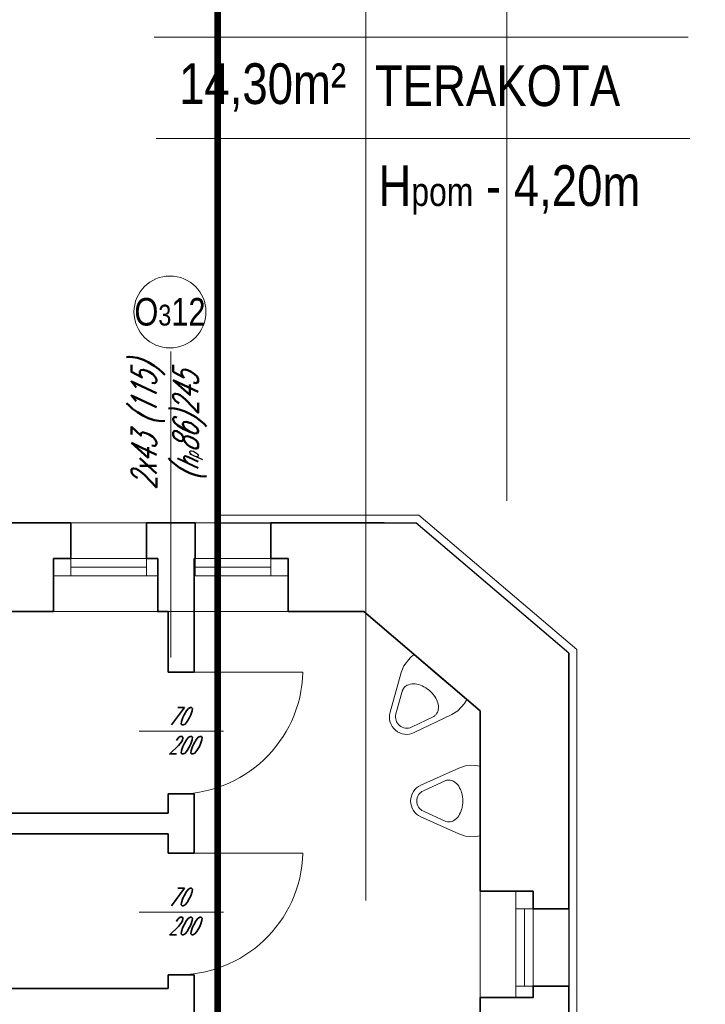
# Model space of a CAD drawing. Header units: millimetres. Extents: x 402 to 79005, y -7782 to 89952.
# Tile 98 of 256: x 25677 to 26071, y 22468 to 23034. Entities that reach past the tile are written whole.
import ezdxf

# ---------------------------------------------------------------- set-up
doc = ezdxf.new("R2010")
doc.units = ezdxf.units.MM
doc.header["$LTSCALE"] = 10
doc.linetypes.add('DASHED', pattern=[19.05, 12.7, -6.35])
doc.layers.get('0').update_dxf_attribs({"lineweight": 0})
doc.layers.get('Defpoints').update_dxf_attribs({"color": 253})
for name, color, linetype, lineweight in [('01 parter - ściany', 253, 'Continuous', 35), ('03-01_okna', 253, 'Continuous', 15), ('03_drzwi', 253, 'Continuous', 15), ('04-1_widok', 253, 'Continuous', 5), ('05-01_wymiary', 253, 'Continuous', 5), ('05-03_opis', 253, 'Continuous', 5), ('07_wyposażenie', 253, 'Continuous', 5), ('0_A_GRANICA OPRACOWANIA', 1, 'Continuous', 0), ('0_A_ŚCIANY ', 253, 'Continuous', 30)]:
    doc.layers.add(name, color=color, linetype=linetype, lineweight=lineweight)
doc.styles.add('ariel', font='ARIAL.TTF', dxfattribs={"width": 0.8})
doc.styles.add('ariel_wym', font='simplex.shx', dxfattribs={"width": 0.65, "oblique": 25})
doc.dimstyles.new('ariel 50', dxfattribs={"dimtxt": 15, "dimasz": 10, "dimexe": 10, "dimexo": 0, "dimgap": 5, "dimtad": 1, "dimdec": 1, "dimrnd": 0.5, "dimtxsty": 'ariel_wym', "dimblk": 'ARCHTICK', "dimcen": 2.5, "dimdle": 15, "dimazin": 0, "dimtfac": 1, "dimtdec": 1, "dimtix": 1, "dimtmove": 0, "dimatfit": 3, "dimldrblk": 'DOT', "dimfxl": 0, "dimarcsym": 0})

# ---------------------------------------------------------------- blocks, each defined once
blk = doc.blocks.new('_ArchTick')
at = {"color": 0, "linetype": 'ByBlock', "const_width": 0.15}
blk.add_lwpolyline([(-0.5, -0.5), (0.5, 0.5)], dxfattribs=at)
blk = doc.blocks.new('*D2090')
at = {"layer": '05-01_wymiary', "color": 0, "lineweight": -2}
for p, q in [((25886.35, 23141.57), (25886.35, 23191.57)), ((25957, 23141.57), (25957, 23191.57)), ((25972, 23181.57), (25871.35, 23181.57))]:
    blk.add_line(p, q, dxfattribs=at)
at = {"layer": 'Defpoints', "color": 0, "lineweight": 0}
for p in [(25886.35, 23181.57), (25886.35, 22744.64), (25957, 22657.31)]:
    blk.add_point(p, dxfattribs=at)
at = {"layer": '05-01_wymiary', "color": 0, "lineweight": -2, "xscale": 10, "yscale": 10, "zscale": 10, "rotation": 180}
blk.add_blockref('_ArchTick', (25886.35, 23181.57), dxfattribs=at)
at = {"layer": '05-01_wymiary', "color": 0, "lineweight": -2, "xscale": 10, "yscale": 10, "zscale": 10}
blk.add_blockref('_ArchTick', (25957, 23181.57), dxfattribs=at)
at = {"layer": '05-01_wymiary', "color": 0, "insert": (25921.67, 23195.5), "char_height": 15, "attachment_point": 5, "style": 'ariel_wym'}
blk.add_mtext('70,5', dxfattribs=at)
blk = doc.blocks.new('_Dot')
at = {"color": 0, "linetype": 'ByBlock', "lineweight": -2}
blk.add_line((-0.5, 0), (-1, 0), dxfattribs=at)
at = {"color": 0, "linetype": 'ByBlock', "const_width": 0.5}
blk.add_lwpolyline([(-0.25, 0, 1), (0.25, 0, 1)], format="xyb", close=True, dxfattribs=at)
blk = doc.blocks.new('*D2091')
at = {"layer": '05-01_wymiary', "color": 0, "lineweight": -2}
for p, q in [((25831.21, 23141.57), (25831.21, 23191.57)), ((25886.35, 23141.57), (25886.35, 23191.57)), ((25901.35, 23181.57), (25816.21, 23181.57))]:
    blk.add_line(p, q, dxfattribs=at)
at = {"layer": 'Defpoints', "color": 0, "lineweight": 0}
for p in [(25831.21, 23181.57), (25886.35, 22744.64), (25831.21, 22693.61)]:
    blk.add_point(p, dxfattribs=at)
at = {"layer": '05-01_wymiary', "color": 0, "lineweight": -2, "xscale": 10, "yscale": 10, "zscale": 10, "rotation": 180}
blk.add_blockref('_ArchTick', (25831.21, 23181.57), dxfattribs=at)
at = {"layer": '05-01_wymiary', "color": 0, "lineweight": -2, "xscale": 10, "yscale": 10, "zscale": 10}
blk.add_blockref('_ArchTick', (25886.35, 23181.57), dxfattribs=at)
at = {"layer": '05-01_wymiary', "color": 0, "insert": (25858.78, 23194.07), "char_height": 15, "attachment_point": 5, "style": 'ariel_wym'}
blk.add_mtext('55', dxfattribs=at)
blk = doc.blocks.new('*D2092')
at = {"layer": '05-01_wymiary', "color": 0, "lineweight": -2}
for p, q in [((25696.31, 23141.57), (25696.31, 23191.57)), ((25831.21, 23141.57), (25831.21, 23191.57)), ((25846.21, 23181.57), (25681.31, 23181.57))]:
    blk.add_line(p, q, dxfattribs=at)
at = {"layer": 'Defpoints', "color": 0, "lineweight": 0}
for p in [(25696.31, 23181.57), (25696.31, 22693.61), (25831.21, 22693.61)]:
    blk.add_point(p, dxfattribs=at)
at = {"layer": '05-01_wymiary', "color": 0, "lineweight": -2, "xscale": 10, "yscale": 10, "zscale": 10, "rotation": 180}
blk.add_blockref('_ArchTick', (25696.31, 23181.57), dxfattribs=at)
at = {"layer": '05-01_wymiary', "color": 0, "lineweight": -2, "xscale": 10, "yscale": 10, "zscale": 10}
blk.add_blockref('_ArchTick', (25831.21, 23181.57), dxfattribs=at)
at = {"layer": '05-01_wymiary', "color": 0, "insert": (25763.76, 23194.07), "char_height": 15, "attachment_point": 5, "style": 'ariel_wym'}
blk.add_mtext('135', dxfattribs=at)
blk = doc.blocks.new('*D2093')
at = {"layer": '05-01_wymiary', "color": 0, "lineweight": -2}
for p, q in [((25460.38, 23141.57), (25460.38, 23191.57)), ((25696.31, 23141.57), (25696.31, 23191.57)), ((25711.31, 23181.57), (25445.38, 23181.57))]:
    blk.add_line(p, q, dxfattribs=at)
at = {"layer": 'Defpoints', "color": 0, "lineweight": 0}
for p in [(25460.38, 23181.57), (25460.38, 22693.61), (25696.31, 22693.61)]:
    blk.add_point(p, dxfattribs=at)
at = {"layer": '05-01_wymiary', "color": 0, "lineweight": -2, "xscale": 10, "yscale": 10, "zscale": 10, "rotation": 180}
blk.add_blockref('_ArchTick', (25460.38, 23181.57), dxfattribs=at)
at = {"layer": '05-01_wymiary', "color": 0, "lineweight": -2, "xscale": 10, "yscale": 10, "zscale": 10}
blk.add_blockref('_ArchTick', (25696.31, 23181.57), dxfattribs=at)
at = {"layer": '05-01_wymiary', "color": 0, "insert": (25578.34, 23194.07), "char_height": 15, "attachment_point": 5, "style": 'ariel_wym'}
blk.add_mtext('236', dxfattribs=at)
blk = doc.blocks.new('*D2111')
at = {"layer": '05-01_wymiary', "color": 0, "lineweight": -2}
for p, q in [((25857.26, 23172.33), (25851.55, 23222.01)), ((25894.94, 23176.67), (25889.23, 23226.34)), ((25905.27, 23218.12), (25837.79, 23210.36))]:
    blk.add_line(p, q, dxfattribs=at)
at = {"layer": 'Defpoints', "color": 0, "lineweight": 0}
for p in [(25852.69, 23212.07), (25954.54, 22658.75), (25920.91, 22619.25)]:
    blk.add_point(p, dxfattribs=at)
at = {"layer": '05-01_wymiary', "color": 0, "lineweight": -2, "xscale": 10, "yscale": 10, "zscale": 10}
for p, rotation in [((25890.37, 23216.41), 6.564174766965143), ((25852.69, 23212.07), 186.5641747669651)]:
    blk.add_blockref('_ArchTick', p, dxfattribs=dict(at, rotation=rotation))
at = {"layer": '05-01_wymiary', "color": 0, "insert": (25870.1, 23226.66), "char_height": 15, "attachment_point": 5, "rotation": 6.5642, "style": 'ariel_wym'}
blk.add_mtext('38', dxfattribs=at)
blk = doc.blocks.new('*D2112')
at = {"layer": '05-01_wymiary', "color": 0, "lineweight": -2}
for p, q in [((25777.21, 23234.97), (25777.21, 23284.97)), ((25823.71, 23234.97), (25823.71, 23284.97)), ((25838.71, 23274.97), (25762.21, 23274.97))]:
    blk.add_line(p, q, dxfattribs=at)
at = {"layer": 'Defpoints', "color": 0, "lineweight": 0}
for p in [(25777.21, 23274.97), (25823.71, 22737.01), (25777.21, 22693.61)]:
    blk.add_point(p, dxfattribs=at)
at = {"layer": '05-01_wymiary', "color": 0, "lineweight": -2, "xscale": 10, "yscale": 10, "zscale": 10, "rotation": 180}
blk.add_blockref('_ArchTick', (25777.21, 23274.97), dxfattribs=at)
at = {"layer": '05-01_wymiary', "color": 0, "lineweight": -2, "xscale": 10, "yscale": 10, "zscale": 10}
blk.add_blockref('_ArchTick', (25823.71, 23274.97), dxfattribs=at)
at = {"layer": '05-01_wymiary', "color": 0, "insert": (25800.46, 23288.9), "char_height": 15, "attachment_point": 5, "style": 'ariel_wym'}
blk.add_mtext('46,5', dxfattribs=at)
blk = doc.blocks.new('*D2113')
at = {"layer": '05-01_wymiary', "color": 0, "lineweight": -2}
for p, q in [((25762.21, 23191.57), (25762.21, 23241.57)), ((25777.21, 23191.57), (25777.21, 23241.57)), ((25762.21, 23231.57), (25752.21, 23231.57)), ((25777.21, 23231.57), (25762.21, 23231.57)), ((25777.21, 23231.57), (25787.21, 23231.57))]:
    blk.add_line(p, q, dxfattribs=at)
at = {"layer": 'Defpoints', "color": 0, "lineweight": 0}
for p in [(25762.21, 23231.57), (25762.21, 22693.61), (25777.21, 22693.61)]:
    blk.add_point(p, dxfattribs=at)
at = {"layer": '05-01_wymiary', "color": 0, "lineweight": -2, "xscale": 10, "yscale": 10, "zscale": 10}
blk.add_blockref('_ArchTick', (25762.21, 23231.57), dxfattribs=at)
at = {"layer": '05-01_wymiary', "color": 0, "lineweight": -2, "xscale": 10, "yscale": 10, "zscale": 10, "rotation": 180}
blk.add_blockref('_ArchTick', (25777.21, 23231.57), dxfattribs=at)
at = {"layer": '05-01_wymiary', "color": 0, "insert": (25769.71, 23244.07), "char_height": 15, "attachment_point": 5, "style": 'ariel_wym'}
blk.add_mtext('15', dxfattribs=at)
blk = doc.blocks.new('*D2114')
at = {"layer": '05-01_wymiary', "color": 0, "lineweight": -2}
for p, q in [((25615.37, 23191.57), (25615.37, 23241.57)), ((25762.21, 23191.57), (25762.21, 23241.57)), ((25777.21, 23231.57), (25600.37, 23231.57))]:
    blk.add_line(p, q, dxfattribs=at)
at = {"layer": 'Defpoints', "color": 0, "lineweight": 0}
for p in [(25615.37, 23231.57), (25615.37, 22693.61), (25762.21, 22693.61)]:
    blk.add_point(p, dxfattribs=at)
at = {"layer": '05-01_wymiary', "color": 0, "lineweight": -2, "xscale": 10, "yscale": 10, "zscale": 10, "rotation": 180}
blk.add_blockref('_ArchTick', (25615.37, 23231.57), dxfattribs=at)
at = {"layer": '05-01_wymiary', "color": 0, "lineweight": -2, "xscale": 10, "yscale": 10, "zscale": 10}
blk.add_blockref('_ArchTick', (25762.21, 23231.57), dxfattribs=at)
at = {"layer": '05-01_wymiary', "color": 0, "insert": (25688.79, 23244.07), "char_height": 15, "attachment_point": 5, "style": 'ariel_wym'}
blk.add_mtext('147', dxfattribs=at)
blk = doc.blocks.new('*D2126')
at = {"layer": '05-01_wymiary', "color": 0, "lineweight": -2}
for p, q in [((23841.38, 23228.65), (23841.38, 23278.65)), ((25957, 23228.65), (25957, 23278.65)), ((25972, 23268.65), (23826.38, 23268.65))]:
    blk.add_line(p, q, dxfattribs=at)
at = {"layer": 'Defpoints', "color": 0}
for p in [(23841.38, 23268.65), (23841.38, 22657.31), (25957, 22657.31)]:
    blk.add_point(p, dxfattribs=at)
at = {"layer": '05-01_wymiary', "color": 0, "lineweight": -2, "xscale": 10, "yscale": 10, "zscale": 10, "rotation": 180}
blk.add_blockref('_ArchTick', (23841.38, 23268.65), dxfattribs=at)
at = {"layer": '05-01_wymiary', "color": 0, "lineweight": -2, "xscale": 10, "yscale": 10, "zscale": 10}
blk.add_blockref('_ArchTick', (25957, 23268.65), dxfattribs=at)
at = {"layer": '05-01_wymiary', "color": 0, "insert": (24899.19, 23282.58), "char_height": 15, "attachment_point": 5, "style": 'ariel_wym'}
blk.add_mtext('2115,5', dxfattribs=at)

msp = doc.modelspace()

# ---------------------------------------------------------------- linework, layer by layer
at = {"layer": '01 parter - ściany'}
for p, q in [((25460.38, 22744.61), (25696.31, 22744.61)), ((25831.21, 22744.61), (25886.35, 22744.64)), ((25696.31, 22693.61), (25696.31, 22724.11)), ((25777.21, 22658.69), (25777.21, 22724.11)), ((25831.21, 22724.11), (25831.21, 22693.61)), ((25696.31, 22693.61), (25615.37, 22693.61)), ((25762.21, 22658.69), (25762.21, 22693.61)), ((25874.67, 22693.61), (25831.21, 22693.61)), ((25874.67, 22693.61), (25941.65, 22636.59)), ((25777.21, 22658.69), (25762.21, 22658.69)), ((25941.65, 22636.59), (25941.65, 22532.69)), ((25777.21, 22588.69), (25762.21, 22588.69)), ((25762.21, 22577.69), (25762.21, 22588.69)), ((25777.21, 22588.69), (25777.21, 22554.69)), ((25762.21, 22577.69), (25615.37, 22577.69)), ((25762.21, 22565.69), (25615.37, 22565.69)), ((25762.21, 22554.69), (25762.21, 22565.69)), ((25777.21, 22554.69), (25762.21, 22554.69)), ((25941.65, 22532.69), (25972.15, 22532.69)), ((25762.21, 22476.69), (25762.21, 22484.69)), ((25762.21, 22484.69), (25777.21, 22484.69)), ((25777.21, 22484.69), (25777.21, 22455.69)), ((25762.21, 22476.69), (25615.37, 22476.69))]:
    msp.add_line(p, q, dxfattribs=at)
for points in [[(25696.31, 22724.11), (25706.31, 22724.11), (25706.31, 22744.61), (25696.31, 22744.61)], [(25762.21, 22693.61), (25756.26, 22693.61), (25756.26, 22724.11), (25749.76, 22724.11), (25749.76, 22744.61), (25777.76, 22744.61), (25777.76, 22724.11), (25777.21, 22724.11)], [(25831.21, 22724.11), (25821.21, 22724.11), (25821.21, 22744.61), (25831.21, 22744.61)], [(25972.15, 22532.69), (25972.15, 22522.69), (25992.65, 22522.69), (25992.65, 22669.69)]]:
    msp.add_lwpolyline(points, dxfattribs=at)
msp.add_lwpolyline([(25941.65, 22471.69), (25972.15, 22471.69), (25972.15, 22478.19), (25992.65, 22478.19), (25992.65, 22450.19), (25972.15, 22450.19), (25972.15, 22456.69), (25941.65, 22456.69)], close=True, dxfattribs=at)
at = {"layer": '03-01_okna', "linetype": 'Continuous', "lineweight": 0}
for p, q in [((25696.31, 22744.61), (25831.21, 22744.61)), ((25696.31, 22724.11), (25756.26, 22724.11)), ((25706.31, 22714.11), (25706.31, 22724.11)), ((25749.76, 22714.11), (25749.76, 22724.11)), ((25777.21, 22724.11), (25831.21, 22724.11)), ((25777.76, 22714.11), (25777.76, 22724.11)), ((25821.21, 22714.11), (25821.21, 22724.11)), ((25706.31, 22719.11), (25749.76, 22719.11)), ((25777.76, 22719.11), (25821.21, 22719.11)), ((25696.31, 22714.11), (25756.26, 22714.11)), ((25777.21, 22714.11), (25831.21, 22714.11)), ((25992.65, 22669.69), (25992.65, 22471.69)), ((25962.15, 22532.69), (25962.15, 22522.69)), ((25972.15, 22532.69), (25972.15, 22471.69)), ((25962.15, 22525.79), (25962.15, 22471.69)), ((25962.15, 22522.69), (25972.15, 22522.69)), ((25967.15, 22522.69), (25967.15, 22478.19)), ((25962.15, 22478.19), (25972.15, 22478.19)), ((25992.65, 22471.69), (25992.65, 22301.69))]:
    msp.add_line(p, q, dxfattribs=at)
at = {"layer": '03_drzwi'}
for p, q in [((25769.71, 22658.69), (25839.71, 22658.69)), ((25745.47, 22624.75), (25793.95, 22624.75)), ((25769.71, 22554.69), (25839.71, 22554.69)), ((25745.47, 22520.75), (25793.95, 22520.75))]:
    msp.add_line(p, q, dxfattribs=at)
for centre in [(25767.72, 22660.68), (25767.72, 22556.68)]:
    msp.add_arc(centre, 72.02, 268.4158, 358.4158, dxfattribs=at)
at = {"layer": '04-1_widok'}
for p, q in [((25831.21, 22693.61), (25696.31, 22693.61)), ((25941.65, 22532.69), (25941.65, 22471.69)), ((25941.65, 22471.69), (25941.65, 22301.69))]:
    msp.add_line(p, q, dxfattribs=at)
at = {"layer": '05-01_wymiary'}
msp.add_line((25957, 23278.65), (25957, 22757.31), dxfattribs=at)
at = {"layer": '05-03_opis'}
for p, q in [((25875.9, 23084.66), (25875.9, 22527.45)), ((25754.18, 23023.99), (26061.2, 23023.99)), ((25755.25, 22965.64), (26062.29, 22965.64))]:
    msp.add_line(p, q, dxfattribs=at)
at = {"layer": '05-03_opis', "lineweight": 0}
msp.add_line((25763.76, 22667.23), (25763.76, 22843.25), dxfattribs=at)
msp.add_circle((25763.26, 22865.94), 20.69, dxfattribs=at)
at = {"layer": '07_wyposażenie', "ltscale": 2}
for p, q in [((25897.71, 22662.41), (25901.33, 22666.98)), ((25901.33, 22666.98), (25903.47, 22668.92)), ((25903.47, 22668.92), (25918.7, 22655.96)), ((25896.24, 22658.64), (25897.71, 22662.41)), ((25889.8, 22635.67), (25896.24, 22658.64)), ((25918.7, 22655.96), (25933.94, 22642.98)), ((25893.21, 22634.71), (25897.05, 22648.38)), ((25932.58, 22640.78), (25928.71, 22636.42)), ((25932.58, 22640.78), (25933.94, 22642.98)), ((25915.01, 22633.32), (25902.23, 22627.15)), ((25925.26, 22634.32), (25903.77, 22623.96)), ((25928.71, 22636.42), (25925.26, 22634.32)), ((25929.28, 22603.57), (25933.11, 22604.87)), ((25933.11, 22604.87), (25938.94, 22605.03)), ((25938.94, 22605.03), (25941.65, 22604.64)), ((25941.65, 22604.64), (25941.65, 22584.64)), ((25907.53, 22593.75), (25929.28, 22603.57)), ((25908.99, 22590.52), (25921.93, 22596.36)), ((25941.65, 22584.64), (25941.65, 22564.64)), ((25921.93, 22572.92), (25908.99, 22578.76)), ((25929.28, 22565.71), (25907.53, 22575.52)), ((25933.11, 22564.41), (25929.28, 22565.71)), ((25938.94, 22564.25), (25933.11, 22564.41)), ((25938.94, 22564.25), (25941.65, 22564.64))]:
    msp.add_line(p, q, dxfattribs=at)
for centre, radius, start, end in [((25902.11, 22646.37), 5.45, 108.1811, 140.0346), ((25903.26, 22642.86), 9.14, 83.7247, 108.1811), ((25902.86, 22639.17), 12.86, 65.4717, 83.7247), ((25900.75, 22634.55), 17.94, 50.0346, 65.4717), ((25902.11, 22646.37), 5.45, 140.0346, 163.6442), ((25900.75, 22634.55), 17.94, 34.5975, 50.0346), ((25904.93, 22637.43), 12.86, 16.3445, 34.5975), ((25908.5, 22638.48), 9.14, 351.8881, 16.3445), ((25899.43, 22632.97), 10, 164.3298, 230.0346), ((25899.43, 22632.97), 6.45, 164.3298, 230.0346), ((25912.16, 22637.95), 5.45, 301.641, 320.0346), ((25912.16, 22637.95), 5.45, 320.0346, 351.8881), ((25899.43, 22632.97), 6.45, 230.0346, 295.7394), ((25899.43, 22632.97), 10, 230.0346, 295.7394), ((25911.65, 22584.64), 10, 114.2952, 180), ((25923.65, 22591.19), 5.45, 90, 113.6096), ((25923.65, 22591.19), 5.45, 58.1465, 90), ((25921.7, 22588.05), 9.14, 33.6901, 58.1465), ((25911.65, 22584.64), 6.45, 114.2952, 180), ((25918.6, 22585.99), 12.86, 15.4371, 33.6901), ((25913.71, 22584.64), 17.94, 0, 15.4371), ((25911.65, 22584.64), 10, 180, 245.7048), ((25911.65, 22584.64), 6.45, 180, 245.7048), ((25913.71, 22584.64), 17.94, 344.5629, 0), ((25918.6, 22583.29), 12.86, 326.3099, 344.5629), ((25923.65, 22578.08), 5.45, 251.6064, 270), ((25923.65, 22578.08), 5.45, 270, 301.8535), ((25921.7, 22581.22), 9.14, 301.8535, 326.3099)]:
    msp.add_arc(centre, radius, start, end, dxfattribs=at)
at = {"layer": '0_A_GRANICA OPRACOWANIA', "color": 1, "linetype": 'DASHED', "const_width": 4}
msp.add_lwpolyline([(25790.69, 23129.52), (26803.78, 23129.52), (26803.78, 21735.59), (25790.69, 21735.59)], close=True, dxfattribs=at)
at = {"layer": '0_A_ŚCIANY ', "lineweight": 0}
for points in [[(25997.15, 22671.77), (25997.15, 22205.19), (26588.15, 22205.19), (26588.15, 22972.77)], [(25790.69, 22749.12), (25906.3, 22749.12), (25997.15, 22671.77)]]:
    msp.add_lwpolyline(points, dxfattribs=at)
at = {"layer": '0_A_ŚCIANY ', "lineweight": 30}
for points in [[(25790.69, 22744.61), (25904.65, 22744.62)], [(25992.65, 22669.69), (25904.65, 22744.62)], [(25992.65, 22669.69), (25992.65, 22200.69), (26071.65, 22200.69)]]:
    msp.add_lwpolyline(points, dxfattribs=at)

# ---------------------------------------------------------------- texts
at = {"layer": '03_drzwi', "char_height": 10, "width": 46.1752, "attachment_point": 1, "style": 'ariel_wym'}
for insert in [(25762.27, 22638.41), (25762.27, 22534.41)]:
    msp.add_mtext('70\\P200', dxfattribs=dict(at, insert=insert))
at = {"layer": '05-03_opis', "char_height": 23.4234, "style": 'ariel'}
for s, insert, width, attachment_point in [('{\\fArial|b0|i0|c238|p34;14,30m²}', (25816.51, 22995.09), 108.9126, 5), ('{\\fArial|b0|i0|c238|p34;TERAKOTA}', (25881.09, 22995.93), 322.789, 4), ('{\\fArial|b0|i0|c238|p34; H\\H0.7x;pom\\H1.429x; - 4,20m}', (25875.9, 22936.18), 322.789, 4)]:
    msp.add_mtext(s, dxfattribs=dict(at, insert=insert, width=width, attachment_point=attachment_point))
at = {"layer": '05-03_opis', "lineweight": 0, "insert": (25763.26, 22865.94), "char_height": 15.84, "width": 75.1935, "attachment_point": 5, "style": 'ariel'}
msp.add_mtext('O{\\H0.7576x;3}12', dxfattribs=at)
at = {"layer": '05-03_opis', "lineweight": 0, "insert": (25762.69, 22800.1), "char_height": 14.4, "width": 84.8185, "attachment_point": 5, "rotation": 90, "style": 'ariel_wym'}
msp.add_mtext('2x43 (115)\\P({\\H0.8333x;h\\H0.6x;p}86)245', dxfattribs=at)

# ---------------------------------------------------------------- dimensions: what is measured, and where the dimension line sits
at = {"layer": '05-01_wymiary'}
for base, p1, p2, picture, middle in [((25777.21, 23274.97), (25823.71, 22737.01), (25777.21, 22693.61), '*D2112', (25800.46, 23288.9)), ((25615.37, 23231.57), (25762.21, 22693.61), (25615.37, 22693.61), '*D2114', (25688.79, 23244.07)), ((25762.21, 23231.57), (25777.21, 22693.61), (25762.21, 22693.61), '*D2113', (25769.71, 23244.07)), ((25460.38, 23181.57), (25696.31, 22693.61), (25460.38, 22693.61), '*D2093', (25578.34, 23194.07)), ((25696.31, 23181.57), (25831.21, 22693.61), (25696.31, 22693.61), '*D2092', (25763.76, 23194.07)), ((25831.21, 23181.57), (25886.35, 22744.64), (25831.21, 22693.61), '*D2091', (25858.78, 23194.07))]:
    dim = msp.add_linear_dim(base=base, p1=p1, p2=p2, dimstyle='ariel 50', override={"dimtmove": 1}, dxfattribs=at)
    dim.commit()
    dim.dimension.update_dxf_attribs({"geometry": picture, "text_midpoint": middle})
for base, p1, p2, picture, middle in [((23841.38, 23268.65), (25957, 22657.31), (23841.38, 22657.31), '*D2126', (24899.19, 23282.58)), ((25886.3516, 23181.5736), (25956.9974, 22657.3137), (25886.3516, 22744.6354), '*D2090', (25921.6745, 23195.5022))]:
    dim = msp.add_linear_dim(base=base, p1=p1, p2=p2, dimstyle='ariel 50', dxfattribs=at)
    dim.commit()
    dim.dimension.update_dxf_attribs({"geometry": picture, "text_midpoint": middle})
dim = msp.add_linear_dim(base=(25852.69, 23212.07), p1=(25954.54, 22658.75), p2=(25920.91, 22619.25), angle=6.5642, dimstyle='ariel 50', dxfattribs=at)
dim.commit()
dim.dimension.update_dxf_attribs({"geometry": '*D2111', "text_midpoint": (25870.1, 23226.66)})

doc.saveas('drawing.dxf')
